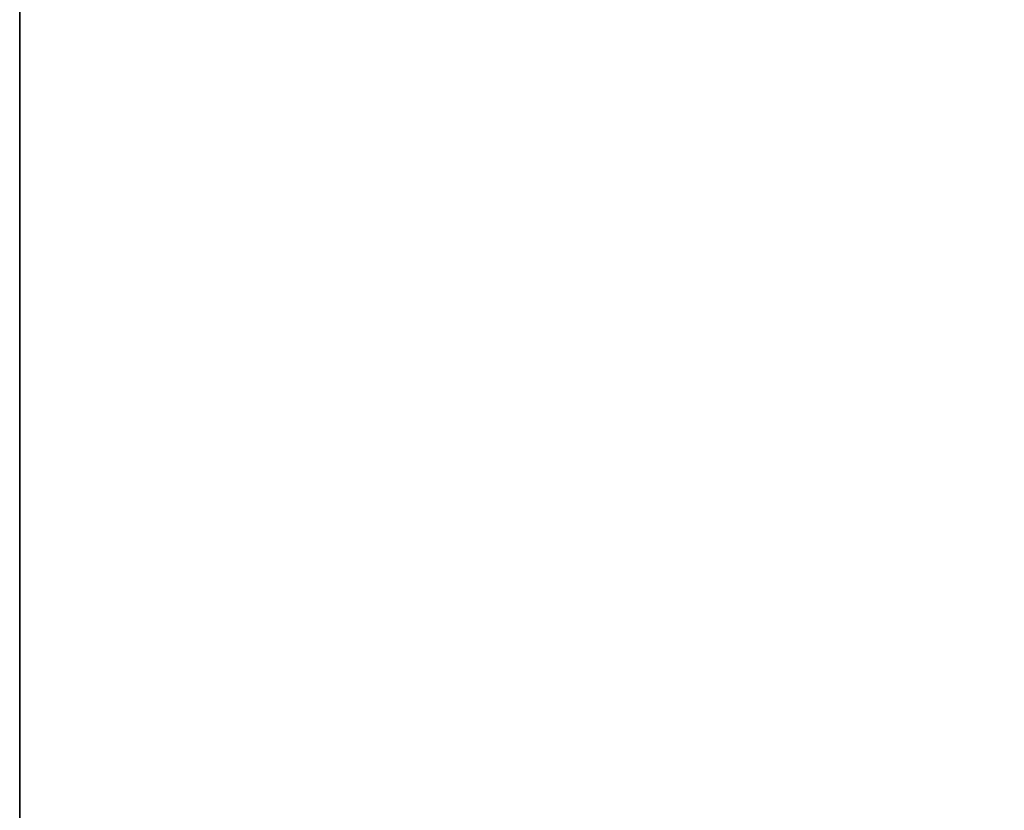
# Model space of a CAD drawing. Header units: millimetres. Extents: x -45.8 to 32.5, y -38.6 to 44.
# Tile 171 of 200: x -45.75 to -45.74117, y -28.64827 to -28.64119. Entities that reach past the tile are written whole.
import ezdxf

# ---------------------------------------------------------------- set-up
doc = ezdxf.new("R2010")
doc.units = ezdxf.units.MM
doc.header["$LTSCALE"] = 33.374815
for name, color, linetype in [('389', 7, 'CONTINUOUS'), ('414', 7, 'CONTINUOUS'), ('417', 7, 'CONTINUOUS'), ('433', 7, 'CONTINUOUS'), ('520', 7, 'CONTINUOUS'), ('545', 7, 'CONTINUOUS'), ('548', 7, 'CONTINUOUS'), ('564', 7, 'CONTINUOUS')]:
    doc.layers.add(name, color=color, linetype=linetype)

msp = doc.modelspace()

# ---------------------------------------------------------------- linework, layer by layer
at = {"layer": '389', "linetype": 'CONTINUOUS'}
msp.add_3dface([(11.9495071, -28.6484394, 126.5), (-45.75, -35.14, 126.5), (11.8502746, -28.6423705, 126.5), (11.9495071, -28.6484394, 126.5)], dxfattribs=at)
at = {"layer": '414', "linetype": 'CONTINUOUS'}
msp.add_3dface([(11.9495071, -28.6484394, 181.5), (-45.75, -35.14, 181.5), (11.8502746, -28.6423705, 181.5), (11.9495071, -28.6484394, 181.5)], dxfattribs=at)
at = {"layer": '417', "linetype": 'CONTINUOUS'}
for points in [[(-45.75, -28.64, 183.5), (-45.75, -28.64, 181.5), (-45.75, -35.14, 181.5), (-45.75, -28.64, 183.5)], [(-45.75, -35.14, 183.5), (-45.75, -28.64, 183.5), (-45.75, -35.14, 181.5), (-45.75, -35.14, 183.5)]]:
    msp.add_3dface(points, dxfattribs=at)
at = {"layer": '433', "linetype": 'CONTINUOUS'}
for points in [[(-45.75, -28.64, 126.5), (-45.75, -35.14, 126.5), (-45.75, -28.64, 128.5), (-45.75, -28.64, 126.5)], [(-45.75, -35.14, 126.5), (-45.75, -35.14, 128.5), (-45.75, -28.64, 128.5), (-45.75, -35.14, 126.5)]]:
    msp.add_3dface(points, dxfattribs=at)
at = {"layer": '520', "linetype": 'CONTINUOUS'}
msp.add_3dface([(11.9495071, -28.6484394, -173.5), (-45.75, -35.14, -173.5), (11.8502746, -28.6423705, -173.5), (11.9495071, -28.6484394, -173.5)], dxfattribs=at)
at = {"layer": '545', "linetype": 'CONTINUOUS'}
msp.add_3dface([(11.9495071, -28.6484394, -118.5), (-45.75, -35.14, -118.5), (11.8502746, -28.6423705, -118.5), (11.9495071, -28.6484394, -118.5)], dxfattribs=at)
at = {"layer": '548', "linetype": 'CONTINUOUS'}
for points in [[(-45.75, -35.14, -116.5), (-45.75, -28.64, -116.5), (-45.75, -35.14, -118.5), (-45.75, -35.14, -116.5)], [(-45.75, -28.64, -116.5), (-45.75, -28.64, -118.5), (-45.75, -35.14, -118.5), (-45.75, -28.64, -116.5)]]:
    msp.add_3dface(points, dxfattribs=at)
at = {"layer": '564', "linetype": 'CONTINUOUS'}
for points in [[(-45.75, -28.64, -173.5), (-45.75, -35.14, -173.5), (-45.75, -28.64, -171.5), (-45.75, -28.64, -173.5)], [(-45.75, -35.14, -173.5), (-45.75, -35.14, -171.5), (-45.75, -28.64, -171.5), (-45.75, -35.14, -173.5)]]:
    msp.add_3dface(points, dxfattribs=at)

doc.saveas('drawing.dxf')
